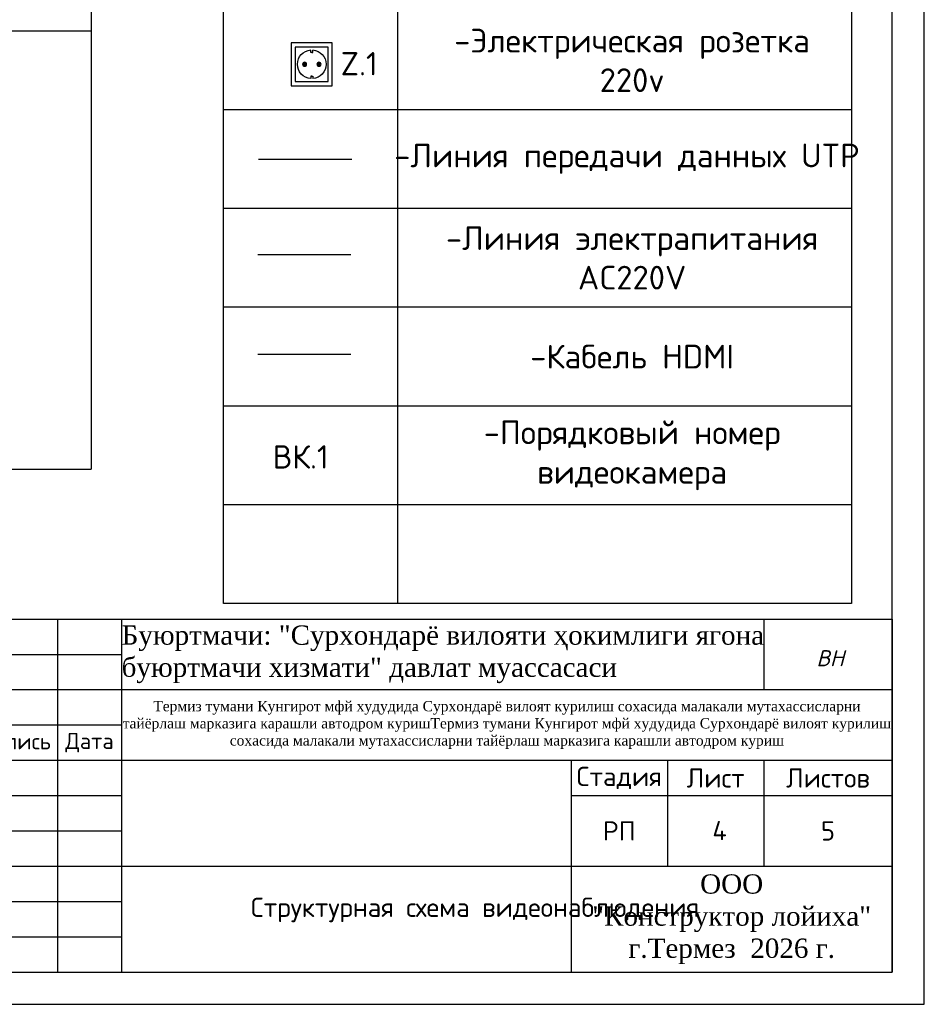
# Model space of a CAD drawing. Header units: millimetres. Extents: x -228268 to 1513407, y -439898 to -137408.
# Tile 96 of 128: x 305718 to 319806, y -305979 to -290646. Entities that reach past the tile are written whole.
import ezdxf
from ezdxf.enums import TextEntityAlignment as Align

# ---------------------------------------------------------------- set-up
doc = ezdxf.new("R2010")
doc.units = ezdxf.units.MM
doc.linetypes.add('ACAD_ISO03W100', pattern=[30, 12, -18])
for name, color, linetype in [('00_COMPONENTS', 7, 'Continuous'), ('Штамп опасные', 7, 'Continuous'), ('Электрика', 7, 'Continuous')]:
    doc.layers.add(name, color=color, linetype=linetype)
for name, color, linetype, lineweight in [('питания', 32, 'Continuous', 30), ('Сетки', 92, 'ACAD_ISO03W100', 30), ('Эле-во', 1, 'Continuous', 30)]:
    doc.layers.add(name, color=color, linetype=linetype, lineweight=lineweight)
doc.styles.add('GOST', font='isocpeur.ttf')
doc.styles.add('ISOCPEUR', font='isocpeur.ttf', dxfattribs={"height": 5})
doc.styles.get("Standard").update_dxf_attribs({"font": 'isocpeur.ttf'})
doc.styles.add('ViTEXT', font='isocpeur.ttf')
doc.styles.add('Миржалол', font='isocpeui.ttf', dxfattribs={"height": 250})
pattern_1 = [(0, (-129025.5877, 297835.922), (0, 0.7666736), [0.5575808, -0.2090928]), (90, (-129025.5877, 297835.922), (-0.7666736, 5e-17), [0.5575808, -0.2090928])]

# ---------------------------------------------------------------- blocks, each defined once
blk = doc.blocks.new('A$C678F54EF')
at = {"ltscale": 10000}
h = blk.add_hatch(dxfattribs=at)
h.set_pattern_fill('ANGLE', color=256, scale=0.10976)
h.set_pattern_definition(pattern_1)
h.paths.add_polyline_path([(-579, 230), (-552, 230, 1)])
h.paths.add_polyline_path([(-552, 230), (-579, 230, 1)])
h = blk.add_hatch(dxfattribs=at)
h.set_pattern_fill('ANGLE', color=256, scale=0.10976)
h.set_pattern_definition(pattern_1)
h.paths.add_polyline_path([(-398, 230), (-425, 230, -1)])
h.paths.add_polyline_path([(-425, 230), (-398, 230, -1)])
for p, q in [((-500, 356), (-500, 383)), ((-489, 356), (-500, 356)), ((-489, 356), (-478, 356)), ((-478, 356), (-478, 383)), ((-489, 103), (-500, 103)), ((-500, 103), (-500, 76)), ((-489, 103), (-478, 103)), ((-478, 103), (-478, 76))]:
    blk.add_line(p, q, dxfattribs=at)
for points in [[(-269, 0), (-708, 0), (-708, 459), (-269, 459)], [(-666, 415), (-311, 415), (-311, 44), (-666, 44)]]:
    blk.add_lwpolyline(points, close=True, dxfattribs=at)
for centre, radius in [((-566, 230), 22), ((-566, 230), 13.6), ((-412, 230), 22), ((-412, 230), 13.6)]:
    blk.add_circle(centre, radius, dxfattribs=at)
for start, end in [(94.0867, 265.9133), (274.0867, 85.9133)]:
    blk.add_arc((-489, 230), 154, start, end, dxfattribs=at)
blk = doc.blocks.new('*T418')
at = {"layer": 'Штамп опасные', "transparency": 16777216}
for p, q in [((0, 0), (18500, 0)), ((0, 0), (0, -5500)), ((1000, 0), (1000, -2200)), ((2000, 0), (2000, -5500)), ((3000, 0), (3000, -2200)), ((4000, 0), (4000, -5500)), ((5500, 0), (5500, -5500)), ((6500, 0), (6500, -5500)), ((16500, 0), (16500, -1100)), ((18500, 0), (18500, -5500)), ((0, -550), (6500, -550)), ((0, -1100), (18500, -1100)), ((0, -1650), (6500, -1650)), ((0, -2200), (13500, -2200)), ((13500, -2200), (13500, -2750)), ((15000, -2200), (15000, -3850)), ((16500, -2200), (16500, -3850)), ((0, -2750), (6500, -2750)), ((13500, -2750), (18500, -2750)), ((0, -3300), (6500, -3300)), ((0, -3850), (18500, -3850)), ((13500, -3850), (13500, -5500)), ((0, -4400), (6500, -4400)), ((0, -4950), (6500, -4950)), ((0, -5500), (18500, -5500))]:
    blk.add_line(p, q, dxfattribs=at)
at = {"layer": 'Штамп опасные', "color": 0, "linetype": 'ByBlock', "lineweight": -2, "transparency": 16777216}
for p, q in [((13500, -2200), (18500, -2200)), ((13500, -2750), (13500, -3850))]:
    blk.add_line(p, q, dxfattribs=at)
at = {"layer": 'Штамп опасные', "lineweight": 25, "transparency": 16777216, "attachment_point": 5, "style": 'ViTEXT'}
for s, insert, char_height, width in [('Изм.', (500, -1925), 250, 1000), ('{\\T0.95;Кол.уч.}', (1500, -1925), 250, 1000), ('Лист', (2500, -1925), 250, 1000), ('№Док.\\P', (3500, -1925), 250, 1000), ('Подпись', (4750, -1925), 250, 1500), ('Дата', (6000, -1925), 250, 1000), ('Стадия', (14250, -2475), 300, 1500), ('Лист', (15750, -2475), 300, 1500), ('Листов', (17500, -2475), 300, 2000), ('РП', (14250, -3300), 300, 1500), ('5', (17500, -3300), 300, 2000)]:
    blk.add_mtext(s, dxfattribs=dict(at, insert=insert, char_height=char_height, width=width))

msp = doc.modelspace()

# ---------------------------------------------------------------- linework, layer by layer
msp.add_line((306831.8, -278345.6), (306831.8, -297647.9))
at = {"linetype": 'Continuous', "lineweight": 25}
msp.add_line((283557.9, -290820.4), (306831.8, -290820.4), dxfattribs=at)
at = {"ltscale": 10000}
msp.add_line((295739.4, -297647.9), (306831.8, -297647.9), dxfattribs=at)
at = {"ltscale": 100, "transparency": 33554687}
for points in [[(277805.9, -305979.5), (319805.9, -305979.5), (319805.9, -276279.5), (277805.9, -276279.5)], [(279805.9, -305479.5), (319305.9, -305479.5), (319305.9, -276779.5), (279805.9, -276779.5)]]:
    msp.add_lwpolyline(points, close=True, dxfattribs=at)
at = {"layer": '00_COMPONENTS', "ltscale": 10000}
for p, q in [((318672.8, -278209.4), (318672.8, -299737.8)), ((308890.5, -299737.8), (308890.5, -279747.1)), ((311603.5, -279747.1), (311603.5, -299737.8)), ((318672.8, -292049.1), (308890.5, -292049.1)), ((318672.8, -293586.8), (308890.5, -293586.8)), ((318672.8, -295124.5), (308890.5, -295124.5)), ((318672.8, -296662.3), (308890.5, -296662.3)), ((318672.8, -298200), (308890.5, -298200)), ((318672.8, -299737.8), (308890.5, -299737.8))]:
    msp.add_line(p, q, dxfattribs=at)
at = {"layer": 'питания'}
msp.add_line((310877.7, -294306.2), (309425.7, -294306.2), dxfattribs=at)
at = {"layer": 'Сетки', "ltscale": 10000}
msp.add_line((310877.7, -295857.8), (309425.7, -295857.8), dxfattribs=at)
at = {"layer": 'Эле-во', "ltscale": 10000}
msp.add_line((310891.3, -292823.3), (309439.3, -292823.3), dxfattribs=at)

# ---------------------------------------------------------------- block references
at = {"color": 0, "ltscale": 10000, "xscale": -1.452002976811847, "yscale": 1.452002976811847, "zscale": 1.452002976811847}
msp.add_blockref('A$C678F54EF', (309557, -291674.4), dxfattribs=at)
msp.add_blockref('*T418', (300805.9, -299979.5))

# ---------------------------------------------------------------- texts
at = {"ltscale": 100, "style": 'GOST'}
for s, p in [('Z.1', (311005, -291331.3)), ('ВК.1', (310093.8, -297454.4))]:
    msp.add_text(s, height=363, dxfattribs=at).set_placement(p, align=Align.MIDDLE_CENTER)
for s, insert, char_height, width, attachment_point, style in [('\\pt13953.82769;{\\C0; -Электрическая розетка  \\P\\pt1790.72348,13953.82769;^I220v }', (315138.2, -291280.2), 369.354, 7069.282, 5, 'GOST'), ('\\pxt37.779;{\\C0; -Линия передачи данных UTP}', (315058.4, -292811.3), 369.354, 7069.282, 5, 'GOST'), ('\\pt13953.82769;{\\C0; -Линия электрапитания  \\P\\pt1790.72348,13953.82769;^IAC220V}', (315138.2, -294355.7), 369.354, 7069.282, 5, 'GOST'), ('\\pt13953.82769;{\\C0; -Кабель HDMI  }', (315138.2, -295893.4), 369.354, 7069.282, 5, 'GOST'), ('\\pt7162.89391,13953.82769;{\\C0; -Порядковый номер ^I  \\P\\pt1790.72348,13953.82769;^Iвидеокамера  }', (315138.2, -297431.2), 369.354, 7069.282, 5, 'GOST'), ('\\pxt77.001;Структурная схема видеонаблюдения', (309317.8, -304319.1), 300, 6642.043, 1, 'ISOCPEUR')]:
    msp.add_mtext(s, dxfattribs=dict(insert=insert, char_height=char_height, width=width, attachment_point=attachment_point, style=style))
at = {"color": 0, "lineweight": 25, "ltscale": 0.1, "insert": (316127.7, -303124.1), "char_height": 300, "attachment_point": 1}
msp.add_mtext_dynamic_manual_height_columns('\\pxqc;4', width=980.425, gutter_width=1250, heights=[0], dxfattribs=at)
at = {"layer": 'Штамп опасные', "lineweight": 25, "style": 'ViTEXT'}
for s, insert, char_height, width, attachment_point in [('{\\fTimes New Roman|b0|i0|c204|p18;\\C0;Буюртмачи: "Сурхондарё вилояти ҳокимлиги ягона буюртмачи хизмати" давлат муассасаси}', (307305.9, -300529.5), 300, 10000, 4), ('{\\fTimes New Roman|b0|i0|c204|p18;\\C0;Термиз тумани Кунгирот мфй худудида Сурхондарё вилоят курилиш сохасида малакали мутахассисларни тайёрлаш марказига карашли автодром куришТермиз тумани Кунгирот мфй худудида Сурхондарё вилоят курилиш сохасида малакали мутахассисларни тайёрлаш марказига карашли автодром куриш}', (313305.9, -301629.5), 160, 12000, 5), ('{\\fTimes New Roman|b0|i0|c204|p18;\\C0;ООО \\P"Конструктор лойиха"\\Pг.Термез  2026 г.\\Ftxt|c204;  }', (316805.9, -304654.5), 300, 5000, 5)]:
    msp.add_mtext(s, dxfattribs=dict(at, insert=insert, char_height=char_height, width=width, attachment_point=attachment_point))
at = {"layer": 'Электрика', "lineweight": 25, "insert": (318340.8, -300589.6), "char_height": 250, "attachment_point": 5, "style": 'Миржалол'}
msp.add_mtext('ВН', dxfattribs=at)

doc.saveas('drawing.dxf')
